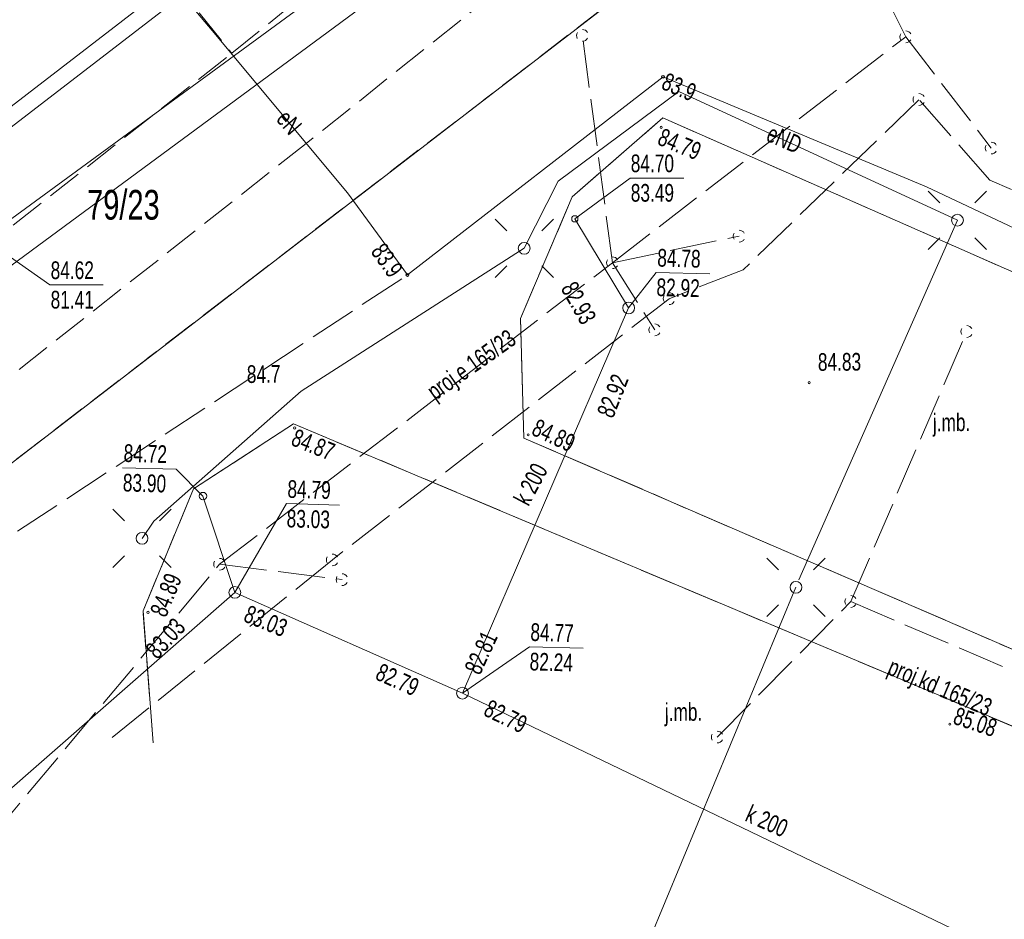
# Model space of a CAD drawing. Header units: metres. Extents: x -1013 to 1493500, y -5789517 to 1032.
# Tile 13 of 66: x -146 to -104, y -23 to 15. Entities that reach past the tile are written whole.
import ezdxf
from ezdxf.xclip import XClip

# ---------------------------------------------------------------- set-up
doc = ezdxf.new("R2010")
doc.units = ezdxf.units.M
doc.header["$MEASUREMENT"] = 0
doc.header["$XCLIPFRAME"] = 0
for name, pattern in [('2_KTJZ01', [2, 1.5, -0.5]), ('4_SUPE_P_01', [2.5, 2, -0.5]), ('4_SUPK_P_01', [2.5, 2, -0.5]), ('GUK', [2, 1.5, -0.5]), ('GUZ', [1, 0.5, -0.5])]:
    doc.linetypes.add(name, pattern=pattern)
doc.layers.add('700-L Mapa 1_100 dwg', color=7, linetype='Continuous')
doc.layers.add('711-L Wymiary opisy', color=7, linetype='Continuous')
for name, color, linetype, lineweight in [('703-L Płaszczyzny podejścia 2D3', 152, 'Continuous', 30), ('711-L Wymiary opisy1', 7, 'Continuous', 13), ('ex_02_DXF_MZ_500_4_Dzialki7', 9, 'Continuous', 18), ('ex_02_DXF_MZ_500_4_Kontury3', 9, 'Continuous', 18), ('ex_02_DXF_MZ_500_4_KTJZ_E_T_07', 9, 'Continuous', 18), ('ex_02_DXF_MZ_500_4_KTJZ_L_07', 9, 'Continuous', 18), ('ex_02_DXF_MZ_500_4_KTKR_L_07', 9, 'Continuous', 18), ('ex_02_DXF_MZ_500_4_Numery_dzialek7', 9, 'Continuous', 18), ('ex_02_DXF_MZ_500_4_RTPW_T_07', 9, 'Continuous', 18), ('ex_02_DXF_MZ_500_4_RTPW_T_17', 9, 'Continuous', 18), ('ex_02_DXF_MZ_500_4_SUOE_L_11', 9, 'Continuous', 18), ('ex_02_DXF_MZ_500_4_SUPE_D_L_31', 9, 'Continuous', 18), ('ex_02_DXF_MZ_500_4_SUPE_E_T_31', 9, 'Continuous', 18), ('ex_02_DXF_MZ_500_4_SUPE_L_31', 9, 'Continuous', 18), ('ex_02_DXF_MZ_500_4_SUPK_D_L_034', 9, 'Continuous', 18), ('ex_02_DXF_MZ_500_4_SUPK_D_L_434', 9, 'Continuous', 18), ('ex_02_DXF_MZ_500_4_SUPK_E_T_434', 9, 'Continuous', 18), ('ex_02_DXF_MZ_500_4_SUPK_L_434', 9, 'Continuous', 18), ('ex_02_DXF_MZ_500_4_SUPM_T_07', 9, 'Continuous', 18), ('ex_02_DXF_MZ_500_4_SUPP_E_T_21', 9, 'Continuous', 18), ('ex_02_DXF_MZ_500_4_SUPP_E_T_434', 9, 'Continuous', 18), ('ex_02_DXF_MZ_500_4_SUPP_L_21', 9, 'Continuous', 18), ('ex_02_DXF_MZ_500_4_SUPP_L_434', 9, 'Continuous', 18), ('ex_02_DXF_MZ_500_4_SUPS_T_434', 9, 'Continuous', 18), ('ex_02_DXF_MZ_500_4_SUPW_D_L_05', 9, 'Continuous', 18), ('ex_02_DXF_MZ_500_4_SUSM_D_T_07', 9, 'Continuous', 18), ('ex_02_DXF_MZ_500_4_SUSM_D_T_37', 9, 'Continuous', 18), ('ex_02_DXF_MZ_500_4_SUTE_T_01', 9, 'Continuous', 18), ('ex_02_DXF_MZ_500_4_SUTK_T_034', 9, 'Continuous', 18), ('ex_02_DXF_MZ_500_4_SUUK_D_T_234', 9, 'Continuous', 18), ('ex_02_DXF_MZ_500_4_Uzytki3', 9, 'Continuous', 18)]:
    doc.layers.add(name, color=color, linetype=linetype, lineweight=lineweight)
doc.layers.get('700-L Mapa 1_100 dwg').off()
doc.styles.add('STYL_AUTOMATYCZNY_2', font='Arial.ttf')
doc.styles.add('STYL_AUTOMATYCZNY_4', font='Arial.ttf', dxfattribs={"width": 0.7})
doc.dimstyles.new('STYL_AUTOMATYCZNY__3', dxfattribs={"dimtxt": 0.25, "dimasz": 0.183575, "dimexe": 0.18, "dimexo": 0.04, "dimgap": 0, "dimtad": 1, "dimzin": 0, "dimdsep": 46, "dimtxsty": 'STYL_AUTOMATYCZNY_2', "dimblk": 'ARROWHEAD_8', "dimblk1": 'ARROWHEAD_8', "dimblk2": 'ARROWHEAD_8', "dimcen": 0.09, "dimclrd": 7, "dimclre": 7, "dimclrt": 7, "dimazin": 0, "dimtfac": 1, "dimtdec": 4, "dimtmove": 2, "dimatfit": 3, "dimfxl": 1, "dimtolj": 1, "dimtzin": 0, "dimarcsym": 0})

# ---------------------------------------------------------------- blocks, each defined once
blk = doc.blocks.new('*D59')
at = {"layer": '711-L Wymiary opisy1', "color": 7, "linetype": 'Continuous', "lineweight": 13, "transparency": 16777216}
for p, q in [((-23.688, -3.688), (-23.815, -3.738)), ((-23.688, -3.688), (-23.638, -3.815)), ((-23.983, -4.516), (-24.05, -4.396)), ((-23.983, -4.516), (-23.864, -4.449))]:
    blk.add_line(p, q, dxfattribs=at)
blk.add_arc((-18.286, -6.082), 5.908, 156.1008, 164.6316, dxfattribs=at)
at = {"layer": '711-L Wymiary opisy1', "color": 7, "lineweight": 13, "transparency": 16777216, "insert": (-25.573, -3.532), "char_height": 0.25, "attachment_point": 7, "rotation": 336.1008, "style": 'STYL_AUTOMATYCZNY_2'}
blk.add_mtext('\\A1;{\\pql;\\fArial|b0|i0|c238|p0;\\W1.000000;8,53°/15%}', dxfattribs=at)
blk = doc.blocks.new('ARROWHEAD_8')
at = {"color": 0, "linetype": 'Continuous', "lineweight": 0}
blk.add_line((0, 0), (-1, 0), dxfattribs=at)
at = {"color": 0, "linetype": 'Continuous', "lineweight": 0, "flags": 128}
blk.add_lwpolyline([(-0.525, 0.525), (0, 0), (-0.525, -0.525)], dxfattribs=at)
blk = doc.blocks.new('Rysunek_1_4', base_point=(-51.91, -72.413))
at = {"layer": 'ex_02_DXF_MZ_500_4_Dzialki7', "color": 9, "linetype": 'Continuous', "lineweight": 18}
for p, q in [((-242.472, -78.345), (-67.265, 56.36)), ((-160.913, -0.504), (-139.119, 16.261))]:
    blk.add_line(p, q, dxfattribs=at)
at = {"layer": 'ex_02_DXF_MZ_500_4_Kontury3', "color": 9, "linetype": 'GUK', "lineweight": 18}
blk.add_line((-242.472, -78.345), (-67.265, 56.36), dxfattribs=at)
at = {"layer": 'ex_02_DXF_MZ_500_4_KTJZ_L_07', "color": 9, "linetype": '2_KTJZ01', "lineweight": 18}
for p, q in [((-136.62, 13.233), (-120.316, 26.389)), ((-117.53, 22.123), (-133.46, 9.413)), ((-139.25, 16.503), (-136.62, 13.233)), ((-186.75, -26.207), (-136.62, 13.233)), ((-122.18, 7.143), (-118.34, 10.493)), ((-118.34, 10.493), (-95.05, 0.233)), ((-133.46, 9.413), (-183.63, -30.097)), ((-124.38, 1.983), (-122.18, 7.143)), ((-124.23, -3.087), (-124.38, 1.983)), ((-138.24, -5.237), (-134, -2.477)), ((-134, -2.477), (-102.085, -15.91)), ((-100.85, -13.197), (-124.23, -3.087)), ((-140.38, -10.417), (-138.24, -5.237)), ((-139.95, -16.017), (-140.38, -10.417))]:
    blk.add_line(p, q, dxfattribs=at)
at = {"layer": 'ex_02_DXF_MZ_500_4_KTKR_L_07', "color": 9, "linetype": 'Continuous', "lineweight": 18}
for p, q in [((-118.34, 10.493), (-122.18, 7.143)), ((-95.05, 0.233), (-118.34, 10.493)), ((-122.18, 7.143), (-124.38, 1.983)), ((-124.38, 1.983), (-124.23, -3.087)), ((-134, -2.477), (-138.24, -5.237)), ((-102.085, -15.91), (-134, -2.477)), ((-124.23, -3.087), (-100.85, -13.197)), ((-138.24, -5.237), (-140.38, -10.417)), ((-140.38, -10.417), (-139.95, -16.017))]:
    blk.add_line(p, q, dxfattribs=at)
at = {"layer": 'ex_02_DXF_MZ_500_4_RTPW_T_17', "color": 9, "linetype": 'Continuous', "lineweight": 18}
for centre in [(-118.41, 10.093), (-112.136, -0.736), (-133.95, -2.657), (-124.05, -2.947), (-140.17, -10.477), (-106.17, -15.217)]:
    blk.add_circle(centre, 0.045, dxfattribs=at)
at = {"layer": 'ex_02_DXF_MZ_500_4_SUOE_L_11', "color": 9, "linetype": 'Continuous', "lineweight": 18}
blk.add_line((-137.45, 14.203), (-131.71, 7.313), dxfattribs=at)
at = {"layer": 'ex_02_DXF_MZ_500_4_SUPE_D_L_31', "color": 9, "linetype": 'Continuous', "lineweight": 18}
for p, q in [((-117.664, 11.611), (-122.778, 7.815)), ((-105.845, 6.154), (-117.664, 11.611)), ((-122.778, 7.815), (-124.218, 4.965)), ((-112.568, -9.105), (-105.845, 6.154)), ((-124.218, 4.965), (-133.676, -1.092)), ((-133.676, -1.092), (-139.918, -6.617)), ((-139.918, -6.617), (-140.423, -7.34)), ((-119.767, -26.417), (-112.696, -9.416))]:
    blk.add_line(p, q, dxfattribs=at)
at = {"layer": 'ex_02_DXF_MZ_500_4_SUPE_L_31', "color": 9, "linetype": 'Continuous', "lineweight": 18}
for p, q in [((-137.45, 14.203), (-139.05, 16.113)), ((-182.31, -17.877), (-138.64, 15.753)), ((-131.71, 7.313), (-137.45, 14.203)), ((-118.332, 12.236), (-129.17, 3.833)), ((-107.16, 7.573), (-118.332, 12.236)), ((-99.31, 3.863), (-107.16, 7.573)), ((-129.17, 3.833), (-131.71, 7.313))]:
    blk.add_line(p, q, dxfattribs=at)
at = {"layer": 'ex_02_DXF_MZ_500_4_SUPK_D_L_034', "color": 9, "linetype": 'Continuous', "lineweight": 18}
for centre, radius in [((-122.07, 6.213), 0.132), ((-137.84, -5.547), 0.158)]:
    blk.add_circle(centre, radius, dxfattribs=at)
at = {"layer": 'ex_02_DXF_MZ_500_4_SUPK_D_L_434', "color": 9, "linetype": 'Continuous', "lineweight": 18}
for p, q in [((-119.79, 2.433), (-122.07, 6.213)), ((-126.836, -13.905), (-119.79, 2.433)), ((-136.487, -9.633), (-137.84, -5.547)), ((-136.487, -9.633), (-151.6, -22.857)), ((-126.836, -13.905), (-136.487, -9.633)), ((-99.361, -27.113), (-126.836, -13.905))]:
    blk.add_line(p, q, dxfattribs=at)
at = {"layer": 'ex_02_DXF_MZ_500_4_SUPK_L_434', "color": 9, "linetype": 'Continuous', "lineweight": 18}
blk.add_line((-146.87, 5.553), (-123.64, 22.563), dxfattribs=at)
at = {"layer": 'ex_02_DXF_MZ_500_4_SUPM_T_07', "color": 9, "linetype": 'Continuous', "lineweight": 18}
for centre, start, end in [((-107.481, 11.274), 149.4064, 210.4809), ((-107.481, 11.274), 30.0857, 90.1805), ((-107.481, 11.274), 269.3333, 330.3412), ((-118.074, 2.827), 149.4064, 210.4809), ((-118.074, 2.827), 30.0857, 90.1805), ((-118.074, 2.827), 269.3333, 330.3412), ((-132.354, -8.253), 149.4064, 210.4809), ((-132.354, -8.254), 30.0857, 90.1805), ((-132.354, -8.253), 269.3333, 330.3412)]:
    blk.add_arc(centre, 0.25, start, end, dxfattribs=at)
at = {"layer": 'ex_02_DXF_MZ_500_4_SUPP_L_21', "color": 9, "linetype": '4_SUPE_P_01', "lineweight": 18}
for p, q in [((-107.48, 11.263), (-114.934, 4.052)), ((-104.47, 7.853), (-107.48, 11.263)), ((-89.808, 1.467), (-104.47, 7.853)), ((-156.15, -13.907), (-129.17, 3.833)), ((-114.934, 4.052), (-118.075, 2.825)), ((-118.075, 2.825), (-132.35, -8.248)), ((-132.35, -8.248), (-141.91, -15.967))]:
    blk.add_line(p, q, dxfattribs=at)
at = {"layer": 'ex_02_DXF_MZ_500_4_SUPP_L_434', "color": 9, "linetype": '4_SUPK_P_01', "lineweight": 18}
for p, q in [((-108.039, 13.933), (-111.83, 21.593)), ((-120.476, 4.35), (-121.75, 13.993)), ((-120.476, 4.35), (-108.039, 13.933)), ((-108.039, 13.933), (-104.416, 9.213)), ((-120.476, 4.35), (-115.101, 5.477)), ((-137.133, -8.438), (-120.476, 4.35)), ((-120.476, 4.35), (-118.68, 1.503)), ((-110.37, -10.017), (-105.45, 1.433)), ((-146.886, -20.098), (-137.133, -8.438)), ((-137.133, -8.438), (-131.943, -9.091)), ((-116.03, -15.767), (-110.37, -10.017)), ((-110.37, -10.017), (-97.08, -15.707))]:
    blk.add_line(p, q, dxfattribs=at)
at = {"layer": 'ex_02_DXF_MZ_500_4_SUPS_T_434', "color": 9, "linetype": 'Continuous', "lineweight": 18}
for centre, start, end in [((-121.75, 13.993), 30.0857, 90.1805), ((-121.75, 13.993), 149.4064, 210.4809), ((-121.75, 13.993), 269.3333, 330.3412), ((-108.039, 13.933), 149.4064, 210.4809), ((-108.039, 13.933), 269.3333, 330.3412), ((-108.039, 13.933), 30.0857, 90.1805), ((-104.416, 9.213), 149.4064, 210.4809), ((-104.416, 9.213), 30.0857, 90.1805), ((-104.416, 9.213), 269.3333, 330.3412), ((-115.101, 5.477), 149.4064, 210.4809), ((-115.101, 5.477), 30.0857, 90.1805), ((-115.102, 5.477), 269.3333, 330.3412), ((-120.476, 4.35), 30.0857, 90.1805), ((-120.476, 4.35), 149.4064, 210.4809), ((-120.476, 4.35), 269.3333, 330.3412), ((-118.68, 1.503), 30.0857, 90.1805), ((-105.45, 1.433), 30.0857, 90.1805), ((-118.68, 1.503), 149.4064, 210.4809), ((-118.68, 1.503), 269.3333, 330.3412), ((-105.45, 1.433), 149.4064, 210.4809), ((-105.45, 1.433), 269.3333, 330.3412), ((-137.133, -8.438), 149.4064, 210.4809), ((-137.133, -8.438), 30.0857, 90.1805), ((-137.133, -8.438), 269.3333, 330.3412), ((-131.943, -9.091), 149.4064, 210.4809), ((-131.943, -9.091), 30.0857, 90.1805), ((-131.943, -9.091), 269.3333, 330.3412), ((-110.37, -10.017), 149.4064, 210.4809), ((-110.37, -10.017), 30.0857, 90.1805), ((-110.37, -10.017), 269.3333, 330.3412), ((-116.03, -15.767), 149.4064, 210.4809), ((-116.03, -15.767), 30.0857, 90.1805), ((-116.03, -15.767), 269.3333, 330.3412)]:
    blk.add_arc(centre, 0.25, start, end, dxfattribs=at)
at = {"layer": 'ex_02_DXF_MZ_500_4_SUPW_D_L_05', "color": 9, "linetype": 'Continuous', "lineweight": 18}
blk.add_line((-124.922, 19.771), (-150.333, 1.011), dxfattribs=at)
at = {"layer": 'ex_02_DXF_MZ_500_4_SUSM_D_T_07', "color": 9, "linetype": 'Continuous', "lineweight": 18}
for p, q in [((-106.588, 6.896), (-107.083, 7.391)), ((-105.103, 6.896), (-104.608, 7.391)), ((-124.961, 5.707), (-125.456, 6.202)), ((-123.476, 5.707), (-122.981, 6.202)), ((-106.588, 5.412), (-107.083, 4.917)), ((-105.103, 5.412), (-104.608, 4.917)), ((-124.961, 4.222), (-125.456, 3.727)), ((-123.476, 4.222), (-122.981, 3.727)), ((-141.165, -6.598), (-141.66, -6.103)), ((-139.681, -6.598), (-139.186, -6.103)), ((-141.165, -8.083), (-141.66, -8.578)), ((-139.681, -8.083), (-139.186, -8.578)), ((-113.439, -8.673), (-113.934, -8.178)), ((-111.954, -8.673), (-111.459, -8.178)), ((-113.439, -10.158), (-113.934, -10.653)), ((-111.954, -10.158), (-111.459, -10.653))]:
    blk.add_line(p, q, dxfattribs=at)
at = {"layer": 'ex_02_DXF_MZ_500_4_SUSM_D_T_37', "color": 9, "linetype": 'Continuous', "lineweight": 18}
for centre in [(-105.845, 6.154), (-124.218, 4.965), (-140.423, -7.34), (-112.696, -9.416)]:
    blk.add_circle(centre, 0.25, dxfattribs=at)
at = {"layer": 'ex_02_DXF_MZ_500_4_SUTE_T_01', "color": 9, "linetype": 'Continuous', "lineweight": 18}
for centre in [(-118.332, 12.236), (-129.17, 3.833)]:
    blk.add_circle(centre, 0.0625, dxfattribs=at)
at = {"layer": 'ex_02_DXF_MZ_500_4_SUTK_T_034', "color": 9, "linetype": 'Continuous', "lineweight": 18}
for p, q in [((-122.07, 6.213), (-119.73, 7.941)), ((-119.73, 7.941), (-117.45, 7.941)), ((-146.94, 5.243), (-144.33, 3.408)), ((-119.79, 2.433), (-118.62, 3.941)), ((-118.62, 3.941), (-116.341, 3.878)), ((-144.33, 3.408), (-142.077, 3.408)), ((-141.249, -4.344), (-138.97, -4.407)), ((-137.84, -5.547), (-138.97, -4.407)), ((-136.487, -9.633), (-134.303, -5.867)), ((-134.303, -5.867), (-132.051, -5.93)), ((-126.836, -13.905), (-123.999, -11.935)), ((-123.999, -11.935), (-121.72, -11.999))]:
    blk.add_line(p, q, dxfattribs=at)
at = {"layer": 'ex_02_DXF_MZ_500_4_SUUK_D_T_234', "color": 9, "linetype": 'Continuous', "lineweight": 18}
for centre in [(-119.79, 2.433), (-136.487, -9.633), (-126.836, -13.905)]:
    blk.add_circle(centre, 0.25, dxfattribs=at)
at = {"layer": 'ex_02_DXF_MZ_500_4_Uzytki3', "color": 9, "linetype": 'GUZ', "lineweight": 18}
blk.add_line((-242.472, -78.345), (-67.265, 56.36), dxfattribs=at)
at = {"layer": 'ex_02_DXF_MZ_500_4_KTJZ_E_T_07', "color": 9, "linetype": 'Continuous', "lineweight": 18, "char_height": 0.75, "attachment_point": 7, "rotation": 0.4031, "style": 'STYL_AUTOMATYCZNY_4'}
for insert in [(-106.886, -3.026), (-118.252, -15.31)]:
    blk.add_mtext('\\A1;{\\pql;\\fArial|b0|i0|c238|p0;\\W0.700000;j.mb.}', dxfattribs=dict(at, insert=insert))
at = {"layer": 'ex_02_DXF_MZ_500_4_Numery_dzialek7', "color": 9, "linetype": 'Continuous', "lineweight": 18, "insert": (-142.756, 6.8), "char_height": 1.26, "attachment_point": 4, "style": 'STYL_AUTOMATYCZNY_4'}
blk.add_mtext('\\A1;{\\pql;\\fArial|b0|i0|c238|p0;\\W0.700000;79/23}', dxfattribs=at)
at = {"layer": 'ex_02_DXF_MZ_500_4_RTPW_T_07', "color": 9, "linetype": 'Continuous', "lineweight": 18, "insert": (-135.984, 0.001), "char_height": 0.75, "attachment_point": 1, "rotation": 0.4031, "style": 'STYL_AUTOMATYCZNY_4'}
blk.add_mtext('\\A1;{\\pql;\\fArial|b0|i0|c238|p0;\\W0.700000;84.7}', dxfattribs=at)
at = {"layer": 'ex_02_DXF_MZ_500_4_RTPW_T_17', "color": 9, "linetype": 'Continuous', "lineweight": 18, "char_height": 0.75, "style": 'STYL_AUTOMATYCZNY_4'}
for s, insert, attachment_point, rotation in [('\\A1;{\\pql;\\fArial|b0|i0|c238|p0;\\W0.700000;84.79}', (-118.332, 10.081), 1, 337.5785), ('\\A1;{\\pql;\\fArial|b0|i0|c238|p0;\\W0.700000;84.83}', (-111.763, -0.246), 7, 0.4031), ('\\A1;{\\pql;\\fArial|b0|i0|c238|p0;\\W0.700000;84.89}', (-123.96, -2.932), 7, 335.1737), ('\\A1;{\\pql;\\fArial|b0|i0|c238|p0;\\W0.700000;84.87}', (-133.872, -2.668), 1, 337.8679), ('\\A1;{\\pql;\\fArial|b0|i0|c238|p0;\\W0.700000;84.89}', (-140.108, -10.449), 1, 67.8233), ('\\A1;{\\pql;\\fArial|b0|i0|c238|p0;\\W0.700000;85.08}', (-106.082, -15.198), 7, 341.4588)]:
    blk.add_mtext(s, dxfattribs=dict(at, insert=insert, attachment_point=attachment_point, rotation=rotation))
at = {"layer": 'ex_02_DXF_MZ_500_4_SUPE_E_T_31', "color": 9, "linetype": 'Continuous', "lineweight": 18, "char_height": 0.75, "style": 'STYL_AUTOMATYCZNY_4'}
for s, insert, attachment_point, rotation in [('\\A1;{\\pql;\\fArial|b0|i0|c238|p0;\\W0.700000;eN}', (-134.782, 10.409), 7, 310.9144), ('\\A1;{\\pql;\\fArial|b0|i0|c238|p0;\\W0.700000;eND}', (-113.861, 9.881), 4, 336.6528)]:
    blk.add_mtext(s, dxfattribs=dict(at, insert=insert, attachment_point=attachment_point, rotation=rotation))
at = {"layer": 'ex_02_DXF_MZ_500_4_SUPK_E_T_434', "color": 9, "linetype": 'Continuous', "lineweight": 18, "char_height": 0.75, "attachment_point": 4, "style": 'STYL_AUTOMATYCZNY_4'}
for insert, rotation in [((-124.362, -5.837), 61.9632), ((-114.748, -18.967), 335.9628)]:
    blk.add_mtext('\\A1;{\\pql;\\fArial|b0|i0|c238|p0;\\W0.700000;k 200}', dxfattribs=dict(at, insert=insert, rotation=rotation))
at = {"layer": 'ex_02_DXF_MZ_500_4_SUPP_E_T_21', "color": 9, "linetype": 'Continuous', "lineweight": 18, "insert": (-128.146, -1.301), "char_height": 0.75, "attachment_point": 4, "rotation": 35.2354, "style": 'STYL_AUTOMATYCZNY_4'}
blk.add_mtext('\\A1;{\\pql;\\fArial|b0|i0|c238|p0;\\W0.700000;proj.e 165/23}', dxfattribs=at)
at = {"layer": 'ex_02_DXF_MZ_500_4_SUPP_E_T_434', "color": 9, "linetype": 'Continuous', "lineweight": 18, "insert": (-108.766, -12.839), "char_height": 0.75, "attachment_point": 4, "rotation": 336.996, "style": 'STYL_AUTOMATYCZNY_4'}
blk.add_mtext('\\A1;{\\pql;\\fArial|b0|i0|c238|p0;\\W0.700000;proj.kd 165/23}', dxfattribs=at)
at = {"layer": 'ex_02_DXF_MZ_500_4_SUTE_T_01', "color": 9, "linetype": 'Continuous', "lineweight": 18, "char_height": 0.75, "attachment_point": 7, "style": 'STYL_AUTOMATYCZNY_4'}
for insert, rotation in [((-118.456, 11.739), 336.4253), ((-130.76, 4.814), 305.3112)]:
    blk.add_mtext('\\A1;{\\pql;\\fArial|b0|i0|c238|p0;\\W0.700000;83.9}', dxfattribs=dict(at, insert=insert, rotation=rotation))
at = {"layer": 'ex_02_DXF_MZ_500_4_SUTK_T_034', "color": 9, "linetype": 'Continuous', "lineweight": 18, "char_height": 0.75, "attachment_point": 1, "style": 'STYL_AUTOMATYCZNY_4'}
for s, insert in [('\\A1;{\\pql;\\fArial|b0|i0|c238|p0;\\W0.700000;84.70}', (-119.7, 8.941)), ('\\A1;{\\pql;\\fArial|b0|i0|c238|p0;\\W0.700000;83.49}', (-119.7, 7.691)), ('\\A1;{\\pql;\\fArial|b0|i0|c238|p0;\\W0.700000;84.62}', (-144.3, 4.408)), ('\\A1;{\\pql;\\fArial|b0|i0|c238|p0;\\W0.700000;81.41}', (-144.3, 3.158))]:
    blk.add_mtext(s, dxfattribs=dict(at, insert=insert))
at = {"layer": 'ex_02_DXF_MZ_500_4_SUTK_T_034', "color": 9, "linetype": 'Continuous', "lineweight": 18, "char_height": 0.75, "style": 'STYL_AUTOMATYCZNY_4'}
for s, insert, attachment_point, rotation in [('\\A1;{\\pql;\\fArial|b0|i0|c238|p0;\\W0.700000;84.78}', (-118.562, 4.94), 1, 358.407), ('\\A1;{\\pql;\\fArial|b0|i0|c238|p0;\\W0.700000;82.93}', (-122.363, 3.442), 4, 299.574), ('\\A1;{\\pql;\\fArial|b0|i0|c238|p0;\\W0.700000;82.92}', (-118.597, 3.691), 1, 358.407), ('\\A1;{\\pql;\\fArial|b0|i0|c238|p0;\\W0.700000;82.92}', (-120.801, -2.149), 4, 68.1531), ('\\A1;{\\pql;\\fArial|b0|i0|c238|p0;\\W0.700000;84.72}', (-141.191, -3.345), 1, 358.407), ('\\A1;{\\pql;\\fArial|b0|i0|c238|p0;\\W0.700000;83.90}', (-141.226, -4.595), 1, 358.407), ('\\A1;{\\pql;\\fArial|b0|i0|c238|p0;\\W0.700000;84.79}', (-134.245, -4.868), 1, 358.403), ('\\A1;{\\pql;\\fArial|b0|i0|c238|p0;\\W0.700000;83.03}', (-134.28, -6.118), 1, 358.403), ('\\A1;{\\pql;\\fArial|b0|i0|c238|p0;\\W0.700000;83.03}', (-136.027, -10.498), 4, 337.6928), ('\\A1;{\\pql;\\fArial|b0|i0|c238|p0;\\W0.700000;83.03}', (-140.049, -12.256), 4, 47.2533), ('\\A1;{\\pql;\\fArial|b0|i0|c238|p0;\\W0.700000;84.77}', (-123.942, -10.937), 1, 358.403), ('\\A1;{\\pql;\\fArial|b0|i0|c238|p0;\\W0.700000;82.81}', (-126.433, -13.019), 4, 64.9731), ('\\A1;{\\pql;\\fArial|b0|i0|c238|p0;\\W0.700000;82.24}', (-123.976, -12.186), 1, 358.403), ('\\A1;{\\pql;\\fArial|b0|i0|c238|p0;\\W0.700000;82.79}', (-130.429, -12.959), 4, 335.7828), ('\\A1;{\\pql;\\fArial|b0|i0|c238|p0;\\W0.700000;82.79}', (-125.828, -14.488), 4, 333.8327)]:
    blk.add_mtext(s, dxfattribs=dict(at, insert=insert, attachment_point=attachment_point, rotation=rotation))

msp = doc.modelspace()

# ---------------------------------------------------------------- linework, layer by layer
at = {"layer": '703-L Płaszczyzny podejścia 2D3', "color": 152, "linetype": 'Continuous', "lineweight": 30}
msp.add_circle((8.2273, 10.355), 1021.6593, dxfattribs=at)

# ---------------------------------------------------------------- block references
at = {"layer": '700-L Mapa 1_100 dwg', "color": 52, "linetype": 'Continuous', "lineweight": 25}
ref = msp.add_blockref('Rysunek_1_4', (-51.9097, -72.4133), dxfattribs=at)
XClip(ref).set_block_clipping_path([(-454.4097296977, -337.82710067), (350.5902703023, 193.0005136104)])

# ---------------------------------------------------------------- dimensions: what is measured, and where the dimension line sits
at = {"layer": '711-L Wymiary opisy', "color": 7, "linetype": 'Continuous', "lineweight": 13}
dim = msp.add_angular_dim_3p(base=(-23.8512, -4.0963), center=(-18.2863, -6.0816), p1=(-397.5726, 98.1664), p2=(-373.9333, 151.5134), text='8,53°/15%', dimstyle='STYL_AUTOMATYCZNY__3', dxfattribs=at)
dim.commit()
dim.dimension.update_dxf_attribs({"geometry": '*D59', "text_midpoint": (-24.7964, -3.7394), "dimtype": 165, "text_rotation": 336.10081})

doc.saveas('drawing.dxf')
